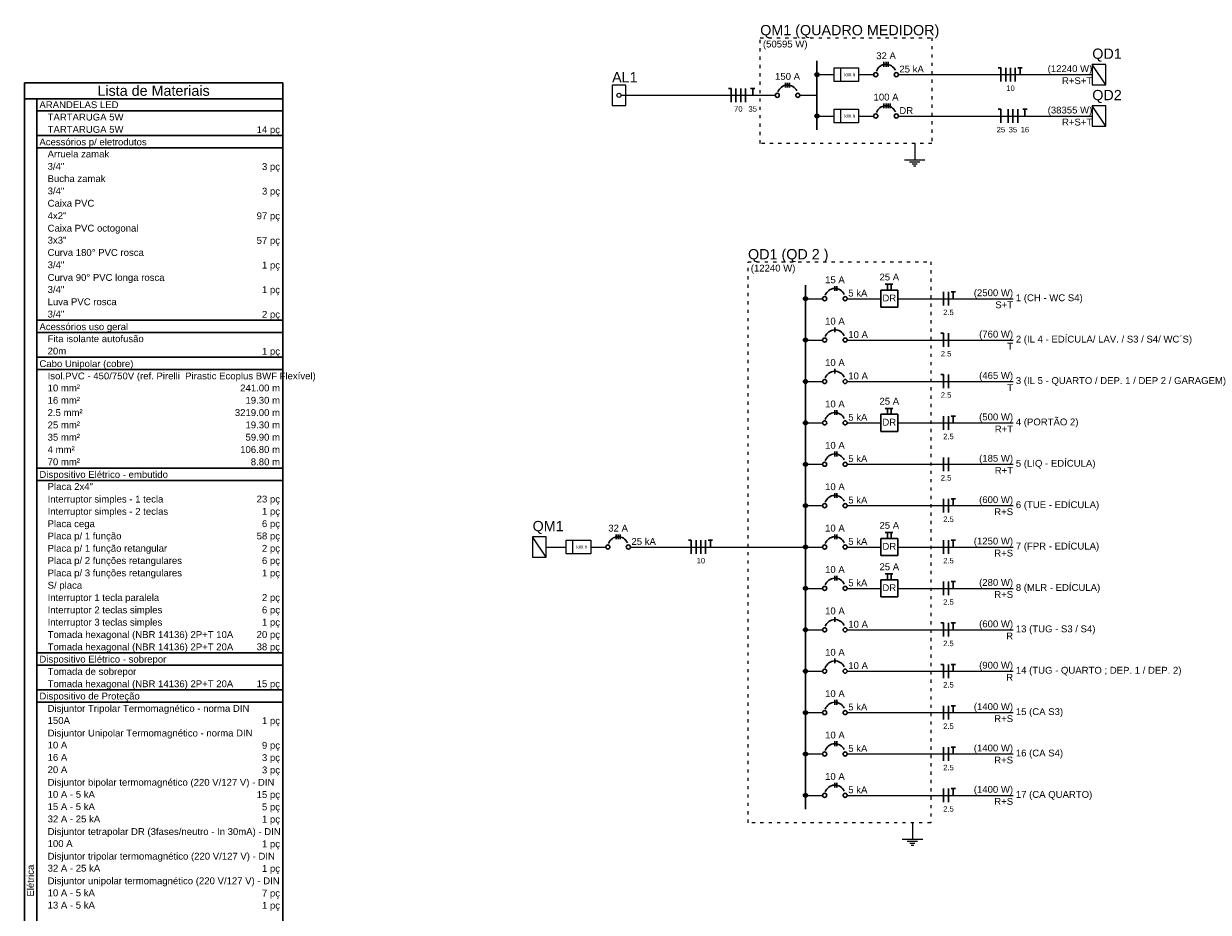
# Model space of a CAD drawing. Header units: millimetres. Extents: x -11 to 95, y -28 to 98.
# Tile 14 of 22: x 57 to 94, y 14 to 42. Entities that reach past the tile are written whole.
import ezdxf

# ---------------------------------------------------------------- set-up
doc = ezdxf.new("R2010")
doc.units = ezdxf.units.MM
doc.header["$MEASUREMENT"] = 0
doc.linetypes.add('DOT2', pattern=[3.175, 0, -3.175])
for name, color, linetype, lineweight in [('DI-Barramento', 6, 'Continuous', 30), ('DI-Disjuntor', 1, 'Continuous', 30), ('DI-Fios', 3, 'Continuous', 30), ('DI-Linhas do diagrama', 9, 'Continuous', 20), ('DI-Linhas do quadro', 1, 'Continuous', 30), ('DI-Pontilhado', 7, 'Continuous', 20), ('DI-Textos do diagrama', 7, 'Continuous', 20), ('DI-Textos do quadro', 7, 'Continuous', 20), ('DI-Título do diagrama', 3, 'Continuous', 30), ('DI-Título do quadro', 1, 'Continuous', 30)]:
    doc.layers.add(name, color=color, linetype=linetype, lineweight=lineweight)
doc.styles.add('Arial', font='txt')

msp = doc.modelspace()

# ---------------------------------------------------------------- linework, layer by layer
at = {"layer": 'DI-Barramento', "linetype": 'Continuous'}
for p, q in [((81.94, 40.354), (81.94, 38.226)), ((81.585, 33.417), (81.585, 17.193))]:
    msp.add_line(p, q, dxfattribs=at)
at = {"layer": 'DI-Disjuntor', "linetype": 'Continuous'}
for p, q in [((84.015, 40.174), (84.015, 40.323)), ((84.079, 40.174), (84.079, 40.323)), ((84.142, 40.174), (84.142, 40.323)), ((80.965, 39.534), (80.965, 39.682)), ((81.029, 39.534), (81.029, 39.682)), ((81.092, 39.534), (81.092, 39.682)), ((84.015, 38.893), (84.015, 39.041)), ((84.079, 38.893), (84.079, 39.041)), ((84.142, 38.893), (84.142, 39.041)), ((84.206, 38.893), (84.206, 39.041)), ((82.496, 33.237), (82.496, 33.385)), ((82.559, 33.237), (82.559, 33.385)), ((84.047, 33.444), (84.285, 33.444)), ((84.127, 33.258), (84.127, 33.444)), ((84.233, 33.258), (84.233, 33.444)), ((83.915, 33.258), (83.915, 32.729)), ((84.444, 33.258), (83.915, 33.258)), ((84.444, 33.258), (84.444, 32.729)), ((84.444, 32.729), (83.915, 32.729)), ((82.496, 31.956), (82.496, 32.104)), ((82.496, 30.674), (82.496, 30.823)), ((82.496, 29.393), (82.496, 29.541)), ((82.559, 29.393), (82.559, 29.541)), ((83.915, 29.414), (83.915, 28.885)), ((84.444, 29.414), (83.915, 29.414)), ((84.047, 29.599), (84.285, 29.599)), ((84.127, 29.414), (84.127, 29.599)), ((84.233, 29.414), (84.233, 29.599)), ((84.444, 29.414), (84.444, 28.885)), ((84.444, 28.885), (83.915, 28.885)), ((82.496, 28.112), (82.496, 28.26)), ((82.559, 28.112), (82.559, 28.26)), ((82.496, 26.83), (82.496, 26.978)), ((82.559, 26.83), (82.559, 26.978)), ((75.718, 25.549), (75.718, 25.697)), ((75.782, 25.549), (75.782, 25.697)), ((75.845, 25.549), (75.845, 25.697)), ((82.496, 25.549), (82.496, 25.697)), ((82.559, 25.549), (82.559, 25.697)), ((84.047, 25.755), (84.285, 25.755)), ((84.127, 25.57), (84.127, 25.755)), ((84.233, 25.57), (84.233, 25.755)), ((83.915, 25.57), (83.915, 25.041)), ((84.444, 25.57), (83.915, 25.57)), ((84.444, 25.57), (84.444, 25.041)), ((84.444, 25.041), (83.915, 25.041)), ((82.496, 24.267), (82.496, 24.416)), ((82.559, 24.267), (82.559, 24.416)), ((83.915, 24.289), (83.915, 23.759)), ((84.444, 24.289), (83.915, 24.289)), ((84.047, 24.474), (84.285, 24.474)), ((84.127, 24.289), (84.127, 24.474)), ((84.233, 24.289), (84.233, 24.474)), ((84.444, 24.289), (84.444, 23.759)), ((84.444, 23.759), (83.915, 23.759)), ((82.496, 22.986), (82.496, 23.134)), ((82.496, 21.705), (82.496, 21.853)), ((82.496, 20.423), (82.496, 20.572)), ((82.559, 20.423), (82.559, 20.572)), ((82.496, 19.142), (82.496, 19.29)), ((82.559, 19.142), (82.559, 19.29)), ((82.496, 17.86), (82.496, 18.009)), ((82.559, 17.86), (82.559, 18.009))]:
    msp.add_line(p, q, dxfattribs=at)
for centre in [(83.761, 39.931), (84.396, 39.931), (80.711, 39.29), (81.347, 39.29), (83.761, 38.649), (84.396, 38.649), (82.178, 32.994), (82.813, 32.994), (82.178, 31.712), (82.813, 31.712), (82.178, 30.431), (82.813, 30.431), (82.178, 29.149), (82.813, 29.149), (82.178, 27.868), (82.813, 27.868), (82.178, 26.587), (82.813, 26.587), (75.464, 25.305), (76.099, 25.305), (82.178, 25.305), (82.813, 25.305), (82.178, 24.024), (82.813, 24.024), (82.178, 22.742), (82.813, 22.742), (82.178, 21.461), (82.813, 21.461), (82.178, 20.18), (82.813, 20.18), (82.178, 18.898), (82.813, 18.898), (82.178, 17.617), (82.813, 17.617)]:
    msp.add_circle(centre, 0.0635, dxfattribs=at)
for centre in [(84.079, 39.931), (81.029, 39.29), (84.079, 38.649), (82.496, 32.994), (82.496, 31.712), (82.496, 30.431), (82.496, 29.149), (82.496, 27.868), (82.496, 26.587), (75.782, 25.305), (82.496, 25.305), (82.496, 24.024), (82.496, 22.742), (82.496, 21.461), (82.496, 20.18), (82.496, 18.898), (82.496, 17.617)]:
    msp.add_arc(centre, 0.318, 25, 160, dxfattribs=at)
at = {"layer": 'DI-Fios', "linetype": 'Continuous'}
for p, q in [((87.637, 40.143), (87.552, 40.143)), ((87.637, 39.719), (87.637, 40.143)), ((87.785, 39.719), (87.785, 40.143)), ((87.933, 39.719), (87.933, 40.143)), ((88.082, 39.719), (88.082, 40.143)), ((88.162, 40.143), (88.298, 40.143)), ((88.23, 39.931), (88.23, 40.143)), ((79.281, 39.502), (79.197, 39.502)), ((79.281, 39.078), (79.281, 39.502)), ((79.43, 39.078), (79.43, 39.502)), ((79.578, 39.078), (79.578, 39.502)), ((79.726, 39.078), (79.726, 39.502)), ((79.881, 39.502), (80.016, 39.502)), ((79.949, 39.29), (79.949, 39.502)), ((87.637, 38.861), (87.552, 38.861)), ((87.637, 38.438), (87.637, 38.861)), ((87.859, 38.438), (87.859, 38.861)), ((88.008, 38.438), (88.008, 38.861)), ((88.156, 38.438), (88.156, 38.861)), ((88.311, 38.861), (88.446, 38.861)), ((88.378, 38.649), (88.378, 38.861)), ((85.863, 32.782), (85.863, 33.205)), ((86.012, 32.782), (86.012, 33.205)), ((86.092, 33.205), (86.228, 33.205)), ((86.16, 32.994), (86.16, 33.205)), ((85.863, 31.924), (85.779, 31.924)), ((85.863, 31.5), (85.863, 31.924)), ((86.012, 31.5), (86.012, 31.924)), ((85.863, 30.643), (85.779, 30.643)), ((85.863, 30.219), (85.863, 30.643)), ((86.012, 30.219), (86.012, 30.643)), ((85.863, 28.938), (85.863, 29.361)), ((86.012, 28.938), (86.012, 29.361)), ((86.092, 29.361), (86.228, 29.361)), ((86.16, 29.149), (86.16, 29.361)), ((85.863, 27.656), (85.863, 28.08)), ((86.012, 27.656), (86.012, 28.08)), ((85.863, 26.375), (85.863, 26.798)), ((86.012, 26.375), (86.012, 26.798)), ((86.092, 26.798), (86.228, 26.798)), ((86.16, 26.587), (86.16, 26.798)), ((78.048, 25.517), (77.963, 25.517)), ((78.048, 25.093), (78.048, 25.517)), ((78.196, 25.093), (78.196, 25.517)), ((78.344, 25.093), (78.344, 25.517)), ((78.493, 25.093), (78.493, 25.517)), ((78.573, 25.517), (78.709, 25.517)), ((78.641, 25.305), (78.641, 25.517)), ((85.863, 25.093), (85.863, 25.517)), ((86.012, 25.093), (86.012, 25.517)), ((86.092, 25.517), (86.228, 25.517)), ((86.16, 25.305), (86.16, 25.517)), ((85.863, 23.812), (85.863, 24.236)), ((86.012, 23.812), (86.012, 24.236)), ((86.092, 24.236), (86.228, 24.236)), ((86.16, 24.024), (86.16, 24.236)), ((85.863, 22.954), (85.779, 22.954)), ((85.863, 22.531), (85.863, 22.954)), ((86.012, 22.531), (86.012, 22.954)), ((86.092, 22.954), (86.228, 22.954)), ((86.16, 22.742), (86.16, 22.954)), ((85.863, 21.673), (85.779, 21.673)), ((85.863, 21.249), (85.863, 21.673)), ((86.012, 21.249), (86.012, 21.673)), ((86.092, 21.673), (86.228, 21.673)), ((86.16, 21.461), (86.16, 21.673)), ((85.863, 19.968), (85.863, 20.392)), ((86.012, 19.968), (86.012, 20.392)), ((86.092, 20.392), (86.228, 20.392)), ((86.16, 20.18), (86.16, 20.392)), ((85.863, 18.686), (85.863, 19.11)), ((86.012, 18.686), (86.012, 19.11)), ((86.092, 19.11), (86.228, 19.11)), ((86.16, 18.898), (86.16, 19.11)), ((85.863, 17.405), (85.863, 17.829)), ((86.012, 17.405), (86.012, 17.829)), ((86.092, 17.829), (86.228, 17.829)), ((86.16, 17.617), (86.16, 17.829))]:
    msp.add_line(p, q, dxfattribs=at)
at = {"layer": 'DI-Linhas do diagrama', "linetype": 'Continuous'}
for p, q in [((82.681, 39.719), (82.681, 40.143)), ((90.888, 40.248), (90.465, 40.248)), ((90.465, 40.248), (90.465, 39.613)), ((90.888, 39.613), (90.465, 40.248)), ((90.888, 39.613), (90.888, 40.248)), ((82.003, 39.931), (82.469, 39.931)), ((83.231, 39.931), (83.698, 39.931)), ((84.46, 39.931), (90.465, 39.931)), ((76.02, 39.608), (75.596, 39.608)), ((75.596, 39.608), (75.596, 38.972)), ((75.871, 39.29), (76.02, 39.29)), ((76.02, 38.972), (76.02, 39.608)), ((76.02, 39.29), (76.105, 39.29)), ((76.105, 39.29), (76.231, 39.29)), ((76.168, 39.29), (80.648, 39.29)), ((81.41, 39.29), (81.94, 39.29)), ((90.465, 39.613), (90.888, 39.613)), ((75.596, 38.972), (76.02, 38.972)), ((90.888, 38.967), (90.465, 38.967)), ((90.465, 38.967), (90.465, 38.332)), ((90.888, 38.332), (90.465, 38.967)), ((90.888, 38.332), (90.888, 38.967)), ((82.003, 38.649), (82.469, 38.649)), ((82.681, 38.438), (82.681, 38.861)), ((83.231, 38.649), (83.698, 38.649)), ((84.46, 38.649), (90.465, 38.649)), ((90.465, 38.332), (90.888, 38.332)), ((81.648, 32.994), (82.115, 32.994)), ((82.877, 32.994), (83.915, 32.994)), ((84.444, 32.994), (88.013, 32.994)), ((81.648, 31.712), (82.115, 31.712)), ((82.877, 31.712), (88.013, 31.712)), ((81.648, 30.431), (82.115, 30.431)), ((82.877, 30.431), (88.013, 30.431)), ((81.648, 29.149), (82.115, 29.149)), ((82.877, 29.149), (83.915, 29.149)), ((84.444, 29.149), (88.013, 29.149)), ((81.648, 27.868), (82.115, 27.868)), ((82.877, 27.868), (88.013, 27.868)), ((81.648, 26.587), (82.115, 26.587)), ((82.877, 26.587), (88.013, 26.587)), ((73.558, 25.623), (73.134, 25.623)), ((73.134, 25.623), (73.134, 24.988)), ((73.558, 24.988), (73.134, 25.623)), ((73.558, 24.988), (73.558, 25.623)), ((74.384, 25.093), (74.384, 25.517)), ((73.134, 24.988), (73.558, 24.988)), ((73.558, 25.305), (74.172, 25.305)), ((74.934, 25.305), (75.4, 25.305)), ((76.163, 25.305), (81.585, 25.305)), ((81.648, 25.305), (82.115, 25.305)), ((82.877, 25.305), (83.915, 25.305)), ((84.444, 25.305), (88.013, 25.305)), ((81.648, 24.024), (82.115, 24.024)), ((82.877, 24.024), (83.915, 24.024)), ((84.444, 24.024), (88.013, 24.024)), ((81.648, 22.742), (82.115, 22.742)), ((82.877, 22.742), (88.013, 22.742)), ((81.648, 21.461), (82.115, 21.461)), ((82.877, 21.461), (88.013, 21.461)), ((81.648, 20.18), (82.115, 20.18)), ((82.877, 20.18), (88.013, 20.18)), ((81.648, 18.898), (82.115, 18.898)), ((82.877, 18.898), (88.013, 18.898)), ((81.648, 17.617), (82.115, 17.617)), ((82.877, 17.617), (88.013, 17.617))]:
    msp.add_line(p, q, dxfattribs=at)
at = {"layer": 'DI-Linhas do diagrama', "linetype": 'Continuous', "const_width": 0.0635}
for points in [[(81.971, 39.931, 1), (81.908, 39.931, 1)], [(81.971, 38.649, 1), (81.908, 38.649, 1)], [(81.617, 32.994, 1), (81.553, 32.994, 1)], [(81.617, 31.712, 1), (81.553, 31.712, 1)], [(81.617, 30.431, 1), (81.553, 30.431, 1)], [(81.617, 29.149, 1), (81.553, 29.149, 1)], [(81.617, 27.868, 1), (81.553, 27.868, 1)], [(81.617, 26.587, 1), (81.553, 26.587, 1)], [(81.617, 25.305, 1), (81.553, 25.305, 1)], [(81.617, 24.024, 1), (81.553, 24.024, 1)], [(81.617, 22.742, 1), (81.553, 22.742, 1)], [(81.617, 21.461, 1), (81.553, 21.461, 1)], [(81.617, 20.18, 1), (81.553, 20.18, 1)], [(81.617, 18.898, 1), (81.553, 18.898, 1)], [(81.617, 17.617, 1), (81.553, 17.617, 1)]]:
    msp.add_lwpolyline(points, format="xyb", close=True, dxfattribs=at)
at = {"layer": 'DI-Linhas do diagrama', "linetype": 'Continuous'}
for points in [[(82.469, 39.719), (82.469, 40.143), (83.231, 40.143), (83.231, 39.719), (82.469, 39.719)], [(82.469, 38.438), (82.469, 38.861), (83.231, 38.861), (83.231, 38.438), (82.469, 38.438)], [(74.172, 25.093), (74.172, 25.517), (74.934, 25.517), (74.934, 25.093), (74.172, 25.093)]]:
    msp.add_lwpolyline(points, close=True, dxfattribs=at)
for centre in [(81.94, 39.931), (75.808, 39.29), (81.94, 38.649), (81.585, 32.994), (81.585, 31.712), (81.585, 30.431), (81.585, 29.149), (81.585, 27.868), (81.585, 26.587), (81.585, 25.305), (81.585, 24.024), (81.585, 22.742), (81.585, 21.461), (81.585, 20.18), (81.585, 18.898), (81.585, 17.617)]:
    msp.add_circle(centre, 0.0635, dxfattribs=at)
at = {"layer": 'DI-Linhas do quadro', "linetype": 'Continuous'}
for p, q in [((57.397, 39.673), (65.397, 39.673)), ((57.397, -9.232), (57.397, 39.673)), ((65.397, -9.232), (65.397, 39.673)), ((57.397, 39.186), (65.397, 39.186)), ((57.779, -9.232), (57.779, 39.186)), ((57.779, 38.805), (65.397, 38.805)), ((57.779, 38.042), (65.397, 38.042)), ((57.779, 37.661), (65.397, 37.661)), ((57.779, 32.324), (65.397, 32.324)), ((57.779, 31.942), (65.397, 31.942)), ((57.779, 31.18), (65.397, 31.18)), ((57.779, 30.799), (65.397, 30.799)), ((57.779, 27.749), (65.397, 27.749)), ((57.779, 27.367), (65.397, 27.367)), ((57.779, 22.03), (65.397, 22.03)), ((57.779, 21.649), (65.397, 21.649)), ((57.779, 20.886), (65.397, 20.886)), ((57.779, 20.505), (65.397, 20.505))]:
    msp.add_line(p, q, dxfattribs=at)
at = {"layer": 'DI-Pontilhado', "linetype": 'DOT2', "ltscale": 0.05}
for points in [[(80.182, 37.802), (80.182, 41.075), (85.498, 41.075), (85.498, 37.802), (80.182, 37.802)], [(79.806, 16.77), (79.806, 34.137), (85.461, 34.137), (85.461, 16.77), (79.806, 16.77)]]:
    msp.add_lwpolyline(points, close=True, dxfattribs=at)
at = {"layer": 'DI-Textos do diagrama', "linetype": 'Continuous'}
for p, q in [((84.966, 37.802), (84.966, 37.294)), ((84.648, 37.294), (85.284, 37.294)), ((84.807, 37.23), (85.125, 37.23)), ((84.887, 37.167), (85.046, 37.167)), ((84.927, 37.103), (85.006, 37.103)), ((84.895, 16.77), (84.895, 16.261)), ((84.578, 16.261), (85.213, 16.261)), ((84.737, 16.198), (85.054, 16.198)), ((84.816, 16.134), (84.975, 16.134)), ((84.856, 16.071), (84.935, 16.071))]:
    msp.add_line(p, q, dxfattribs=at)

# ---------------------------------------------------------------- texts
at = {"layer": 'DI-Disjuntor', "char_height": 0.2118, "width": 0.50832, "attachment_point": 8, "line_spacing_factor": 0.798, "style": 'Arial'}
for insert in [(84.18, 32.909), (84.18, 29.065), (84.18, 25.221), (84.18, 23.939)]:
    msp.add_mtext('DR', dxfattribs=dict(at, insert=insert))
at = {"layer": 'DI-Textos do diagrama', "line_spacing_factor": 0.798, "style": 'Arial'}
for s, insert, char_height, width, attachment_point in [('(50595 W)', (80.266, 40.708), 0.2118, 2.28744, 7), ('32 A', (84.079, 40.407), 0.2118, 1.01664, 8), ('150 A', (81.029, 39.767), 0.2118, 1.2708, 8), ('kW.h', (82.787, 39.878), 0.1059, 0.50832, 7), ('25 kA', (84.492, 39.994), 0.2118, 1.2708, 7), ('(12240 W)', (90.465, 39.946), 0.2118, 2.28744, 9), ('10', (87.933, 39.423), 0.1694, 0.40666, 8), ('R+S+T', (90.465, 39.634), 0.2118, 1.2708, 9), ('100 A', (84.079, 39.126), 0.2118, 1.2708, 8), ('70', (79.504, 38.782), 0.1694, 0.40666, 8), ('35', (79.949, 38.782), 0.1694, 0.40666, 8), ('DR', (84.492, 38.713), 0.2118, 0.50832, 7), ('(38355 W)', (90.465, 38.664), 0.2118, 2.28744, 9), ('kW.h', (82.787, 38.597), 0.1059, 0.50832, 7), ('R+S+T', (90.465, 38.353), 0.2118, 1.2708, 9), ('25', (87.637, 38.141), 0.1694, 0.40666, 8), ('35', (88.008, 38.141), 0.1694, 0.40666, 8), ('16', (88.378, 38.141), 0.1694, 0.40666, 8), ('(12240 W)', (79.891, 33.771), 0.2118, 2.28744, 7), ('15 A', (82.496, 33.47), 0.2118, 1.01664, 8), ('25 A', (84.18, 33.555), 0.2118, 1.01664, 8), ('5 kA', (82.909, 33.057), 0.2118, 1.01664, 7), ('(2500 W)', (88.013, 33.008), 0.2118, 2.03328, 9), ('1 (CH - WC S4)', (88.098, 32.853), 0.2118, 3.55824, 7), ('2.5', (86.012, 32.485), 0.1694, 0.60998, 8), ('S+T', (88.013, 32.697), 0.2118, 0.76248, 9), ('10 A', (82.496, 32.189), 0.2118, 1.01664, 8), ('10 A', (82.909, 31.776), 0.2118, 1.01664, 7), ('(760 W)', (88.013, 31.727), 0.2118, 1.77912, 9), ('2 (IL 4 - EDÍCULA/ LAV. / S3 / S4/ WC´S)', (88.098, 31.572), 0.2118, 10.1664, 7), ('T', (88.013, 31.416), 0.212, 0.25416, 9), ('10 A', (82.496, 30.907), 0.2118, 1.01664, 8), ('2.5', (85.938, 31.204), 0.1694, 0.60998, 8), ('10 A', (82.909, 30.494), 0.2118, 1.01664, 7), ('(465 W)', (88.013, 30.446), 0.2118, 1.77912, 9), ('3 (IL 5 - QUARTO / DEP. 1 / DEP 2 / GARAGEM)', (88.098, 30.29), 0.2118, 11.18304, 7), ('2.5', (85.938, 29.923), 0.1694, 0.60998, 8), ('T', (88.013, 30.134), 0.212, 0.25416, 9), ('10 A', (82.496, 29.626), 0.2118, 1.01664, 8), ('25 A', (84.18, 29.711), 0.2118, 1.01664, 8), ('5 kA', (82.909, 29.213), 0.2118, 1.01664, 7), ('(500 W)', (88.013, 29.164), 0.2118, 1.77912, 9), ('4 (PORTÃO 2)', (88.098, 29.009), 0.2118, 3.04992, 7), ('R+T', (88.013, 28.853), 0.2118, 0.76248, 9), ('10 A', (82.496, 28.345), 0.2118, 1.01664, 8), ('2.5', (86.012, 28.641), 0.1694, 0.60998, 8), ('5 kA', (82.909, 27.932), 0.2118, 1.01664, 7), ('(185 W)', (88.013, 27.883), 0.2118, 1.77912, 9), ('5 (LIQ - EDÍCULA)', (88.098, 27.728), 0.2118, 4.32072, 7), ('2.5', (85.938, 27.36), 0.1694, 0.60998, 8), ('R+T', (88.013, 27.572), 0.2118, 0.76248, 9), ('10 A', (82.496, 27.063), 0.2118, 1.01664, 8), ('5 kA', (82.909, 26.65), 0.2118, 1.01664, 7), ('(600 W)', (88.013, 26.601), 0.2118, 1.77912, 9), ('6 (TUE - EDÍCULA)', (88.098, 26.446), 0.2118, 4.32072, 7), ('R+S', (88.013, 26.29), 0.2118, 0.76248, 9), ('32 A', (75.782, 25.782), 0.2118, 1.01664, 8), ('10 A', (82.496, 25.782), 0.2118, 1.01664, 8), ('25 A', (84.18, 25.867), 0.2118, 1.01664, 8), ('2.5', (86.012, 26.078), 0.1694, 0.60998, 8), ('kW.h', (74.49, 25.252), 0.1059, 0.50832, 7), ('25 kA', (76.195, 25.369), 0.2118, 1.2708, 7), ('5 kA', (82.909, 25.369), 0.2118, 1.01664, 7), ('(1250 W)', (88.013, 25.32), 0.2118, 2.03328, 9), ('7 (FPR - EDÍCULA)', (88.098, 25.165), 0.2118, 4.32072, 7), ('10', (78.344, 24.797), 0.1694, 0.40666, 8), ('2.5', (86.012, 24.797), 0.1694, 0.60998, 8), ('R+S', (88.013, 25.009), 0.2118, 0.76248, 9), ('10 A', (82.496, 24.501), 0.2118, 1.01664, 8), ('25 A', (84.18, 24.585), 0.2118, 1.01664, 8), ('5 kA', (82.909, 24.088), 0.2118, 1.01664, 7), ('(280 W)', (88.013, 24.039), 0.2118, 1.77912, 9), ('8 (MLR - EDÍCULA)', (88.098, 23.883), 0.2118, 4.32072, 7), ('R+S', (88.013, 23.727), 0.2118, 0.76248, 9), ('10 A', (82.496, 23.219), 0.2118, 1.01664, 8), ('2.5', (86.012, 23.516), 0.1694, 0.60998, 8), ('10 A', (82.909, 22.806), 0.2118, 1.01664, 7), ('(600 W)', (88.013, 22.757), 0.2118, 1.77912, 9), ('13 (TUG - S3 / S4)', (88.098, 22.602), 0.2118, 4.57488, 7), ('2.5', (86.012, 22.234), 0.1694, 0.60998, 8), ('R', (88.013, 22.446), 0.212, 0.25416, 9), ('10 A', (82.496, 21.938), 0.2118, 1.01664, 8), ('10 A', (82.909, 21.525), 0.2118, 1.01664, 7), ('(900 W)', (88.013, 21.476), 0.2118, 1.77912, 9), ('R', (88.013, 21.165), 0.212, 0.25416, 9), ('14 (TUG - QUARTO ; DEP. 1 / DEP. 2)', (88.098, 21.321), 0.2118, 8.8956, 7), ('10 A', (82.496, 20.656), 0.2118, 1.01664, 8), ('2.5', (86.012, 20.953), 0.1694, 0.60998, 8), ('5 kA', (82.909, 20.243), 0.2118, 1.01664, 7), ('(1400 W)', (88.013, 20.195), 0.2118, 2.03328, 9), ('15 (CA S3)', (88.098, 20.039), 0.2118, 2.5416, 7), ('2.5', (86.012, 19.671), 0.1694, 0.60998, 8), ('R+S', (88.013, 19.883), 0.2118, 0.76248, 9), ('10 A', (82.496, 19.375), 0.2118, 1.01664, 8), ('5 kA', (82.909, 18.962), 0.2118, 1.01664, 7), ('(1400 W)', (88.013, 18.913), 0.2118, 2.03328, 9), ('R+S', (88.013, 18.602), 0.2118, 0.76248, 9), ('16 (CA S4)', (88.098, 18.758), 0.2118, 2.5416, 7), ('10 A', (82.496, 18.094), 0.2118, 1.01664, 8), ('2.5', (86.012, 18.39), 0.1694, 0.60998, 8), ('5 kA', (82.909, 17.681), 0.2118, 1.01664, 7), ('(1400 W)', (88.013, 17.632), 0.2118, 2.03328, 9), ('17 (CA QUARTO)', (88.098, 17.476), 0.2118, 3.55824, 7), ('2.5', (86.012, 17.109), 0.1694, 0.60998, 8), ('R+S', (88.013, 17.321), 0.2118, 0.76248, 9)]:
    msp.add_mtext(s, dxfattribs=dict(at, insert=insert, char_height=char_height, width=width, attachment_point=attachment_point))
at = {"layer": 'DI-Textos do quadro', "char_height": 0.2118, "line_spacing_factor": 0.798, "style": 'Arial'}
for s, insert, width, attachment_point in [('ARANDELAS LED', (57.863, 38.89), 3.30408, 7), ('TARTARUGA 5W', (58.117, 38.508), 3.04992, 7), ('TARTARUGA 5W', (58.117, 38.127), 3.04992, 7), ('14 pç', (65.313, 38.057), 1.2708, 9), ('Acessórios p/ eletrodutos', (57.863, 37.676), 6.354, 7), ('Arruela zamak', (58.117, 37.365), 3.30408, 7), ('3/4"', (58.117, 36.983), 1.01664, 7), ('3 pç', (65.313, 36.913), 1.01664, 9), ('Bucha zamak', (58.117, 36.602), 2.79576, 7), ('3/4"', (58.117, 36.221), 1.01664, 7), ('3 pç', (65.313, 36.151), 1.01664, 9), ('Caixa PVC', (58.117, 35.84), 2.28744, 7), ('4x2"', (58.117, 35.458), 1.01664, 7), ('97 pç', (65.313, 35.388), 1.2708, 9), ('Caixa PVC octogonal', (58.117, 35.007), 4.82904, 7), ('3x3"', (58.117, 34.696), 1.01664, 7), ('57 pç', (65.313, 34.626), 1.2708, 9), ('Curva 180%%d PVC rosca', (58.117, 34.315), 5.0832, 7), ('3/4"', (58.117, 33.933), 1.01664, 7), ('1 pç', (65.313, 33.863), 1.01664, 9), ('Curva 90%%d PVC longa rosca', (58.117, 33.482), 6.354, 7), ('3/4"', (58.117, 33.171), 1.01664, 7), ('Luva PVC rosca', (58.117, 32.79), 3.55824, 7), ('1 pç', (65.313, 33.101), 1.01664, 9), ('3/4"', (58.117, 32.408), 1.01664, 7), ('2 pç', (65.313, 32.338), 1.01664, 9), ('Acessórios uso geral', (57.863, 31.957), 5.0832, 7), ('Fita isolante autofusão', (58.117, 31.646), 5.84568, 7), ('20m', (58.117, 31.265), 0.76248, 7), ('1 pç', (65.313, 31.195), 1.01664, 9), ('Cabo Unipolar (cobre)', (57.863, 30.813), 5.33736, 7), ('Isol.PVC - 450/750V (ref. Pirelli  Pirastic Ecoplus BWF Flexível)', (58.117, 30.432), 16.5204, 7), ('10 mm²', (58.117, 30.121), 1.52496, 7), ('241.00 m', (65.313, 30.121), 2.03328, 9), ('16 mm²', (58.117, 29.74), 1.52496, 7), ('19.30 m', (65.313, 29.74), 1.77912, 9), ('2.5 mm²', (58.117, 29.359), 1.77912, 7), ('3219.00 m', (65.313, 29.359), 2.28744, 9), ('25 mm²', (58.117, 28.977), 1.52496, 7), ('19.30 m', (65.313, 28.977), 1.77912, 9), ('35 mm²', (58.117, 28.596), 1.52496, 7), ('59.90 m', (65.313, 28.596), 1.77912, 9), ('4 mm²', (58.117, 28.215), 1.2708, 7), ('106.80 m', (65.313, 28.215), 2.03328, 9), ('70 mm²', (58.117, 27.834), 1.52496, 7), ('8.80 m', (65.313, 27.834), 1.52496, 9), ('Dispositivo Elétrico - embutido', (57.863, 27.382), 7.87896, 7), ('Placa 2x4"', (58.117, 27.071), 2.5416, 7), ('Interruptor simples - 1 tecla', (58.117, 26.62), 7.37064, 7), ('23 pç', (65.313, 26.62), 1.2708, 9), ('Interruptor simples - 2 teclas', (58.117, 26.239), 7.6248, 7), ('1 pç', (65.313, 26.239), 1.01664, 9), ('Placa cega', (58.117, 25.857), 2.5416, 7), ('6 pç', (65.313, 25.857), 1.01664, 9), ('Placa p/ 1 função', (58.117, 25.476), 4.32072, 7), ('58 pç', (65.313, 25.476), 1.2708, 9), ('Placa p/ 1 função retangular', (58.117, 25.095), 7.11648, 7), ('2 pç', (65.313, 25.095), 1.01664, 9), ('Placa p/ 2 funções retangulares', (58.117, 24.714), 7.87896, 7), ('6 pç', (65.313, 24.714), 1.01664, 9), ('Placa p/ 3 funções retangulares', (58.117, 24.332), 7.87896, 7), ('1 pç', (65.313, 24.332), 1.01664, 9), ('S/ placa', (58.117, 23.951), 2.03328, 7), ('Interruptor 1 tecla paralela', (58.117, 23.57), 7.11648, 7), ('2 pç', (65.313, 23.57), 1.01664, 9), ('Interruptor 2 teclas simples', (58.117, 23.189), 7.11648, 7), ('6 pç', (65.313, 23.189), 1.01664, 9), ('Interruptor 3 teclas simples', (58.117, 22.807), 7.11648, 7), ('1 pç', (65.313, 22.807), 1.01664, 9), ('Tomada hexagonal (NBR 14136) 2P+T 10A', (58.117, 22.426), 9.40392, 7), ('20 pç', (65.313, 22.426), 1.2708, 9), ('Tomada hexagonal (NBR 14136) 2P+T 20A', (58.117, 22.045), 9.40392, 7), ('38 pç', (65.313, 22.045), 1.2708, 9), ('Dispositivo Elétrico - sobrepor', (57.863, 21.664), 7.87896, 7), ('Tomada de sobrepor', (58.117, 21.282), 4.57488, 7), ('Tomada hexagonal (NBR 14136) 2P+T 20A', (58.117, 20.901), 9.40392, 7), ('15 pç', (65.313, 20.901), 1.2708, 9), ('Dispositivo de Proteção', (57.863, 20.52), 5.84568, 7), ('Disjuntor Tripolar Termomagnético - norma DIN', (58.117, 20.139), 11.4372, 7), ('150A', (58.117, 19.827), 1.01664, 7), ('1 pç', (65.313, 19.757), 1.01664, 9), ('Disjuntor Unipolar Termomagnético - norma DIN', (58.117, 19.376), 11.4372, 7), ('10 A', (58.117, 19.065), 1.01664, 7), ('9 pç', (65.313, 18.995), 1.01664, 9), ('16 A', (58.117, 18.684), 1.01664, 7), ('3 pç', (65.313, 18.614), 1.01664, 9), ('20 A', (58.117, 18.303), 1.01664, 7), ('3 pç', (65.313, 18.233), 1.01664, 9), ('Disjuntor bipolar termomagnético (220 V/127 V) - DIN', (58.117, 17.851), 13.21632, 7), ('10 A - 5 kA', (58.117, 17.54), 2.79576, 7), ('15 pç', (65.313, 17.47), 1.2708, 9), ('15 A - 5 kA', (58.117, 17.159), 2.79576, 7), ('5 pç', (65.313, 17.089), 1.01664, 9), ('32 A - 25 kA', (58.117, 16.778), 3.04992, 7), ('1 pç', (65.313, 16.708), 1.01664, 9), ('Disjuntor tetrapolar DR (3fases/neutro - In 30mA) - DIN', (58.117, 16.326), 13.9788, 7), ('100 A', (58.117, 16.015), 1.2708, 7), ('1 pç', (65.313, 15.945), 1.01664, 9), ('Disjuntor tripolar termomagnético (220 V/127 V) - DIN', (58.117, 15.564), 13.47048, 7), ('32 A - 25 kA', (58.117, 15.253), 3.04992, 7), ('1 pç', (65.313, 15.183), 1.01664, 9), ('Disjuntor unipolar termomagnético (220 V/127 V) - DIN', (58.117, 14.801), 13.47048, 7), ('10 A - 5 kA', (58.117, 14.49), 2.79576, 7), ('7 pç', (65.313, 14.42), 1.01664, 9), ('13 A - 5 kA', (58.117, 14.109), 2.79576, 7), ('1 pç', (65.313, 14.039), 1.01664, 9)]:
    msp.add_mtext(s, dxfattribs=dict(at, insert=insert, width=width, attachment_point=attachment_point))
at = {"layer": 'DI-Textos do quadro', "insert": (57.694, 14.977), "char_height": 0.2118, "width": 2.03328, "attachment_point": 8, "rotation": 90.0002, "line_spacing_factor": 0.798, "style": 'Arial'}
msp.add_mtext('Elétrica', dxfattribs=at)
at = {"layer": 'DI-Título do diagrama', "char_height": 0.3177, "attachment_point": 7, "line_spacing_factor": 0.798, "style": 'Arial'}
for s, insert, width in [('QM1 (QUADRO MEDIDOR)', (80.182, 41.054), 7.6248), ('QD1', (90.465, 40.333), 1.14372), ('AL1', (75.596, 39.693), 1.14372), ('QD2', (90.465, 39.052), 1.14372), ('QD1 (QD 2 )', (79.806, 34.117), 4.19364), ('QM1', (73.134, 25.708), 1.14372)]:
    msp.add_mtext(s, dxfattribs=dict(at, insert=insert, width=width))
at = {"layer": 'DI-Título do quadro', "insert": (61.397, 39.271), "char_height": 0.3177, "width": 6.86232, "attachment_point": 8, "line_spacing_factor": 0.798, "style": 'Arial'}
msp.add_mtext('Lista de Materiais', dxfattribs=at)

doc.saveas('drawing.dxf')
